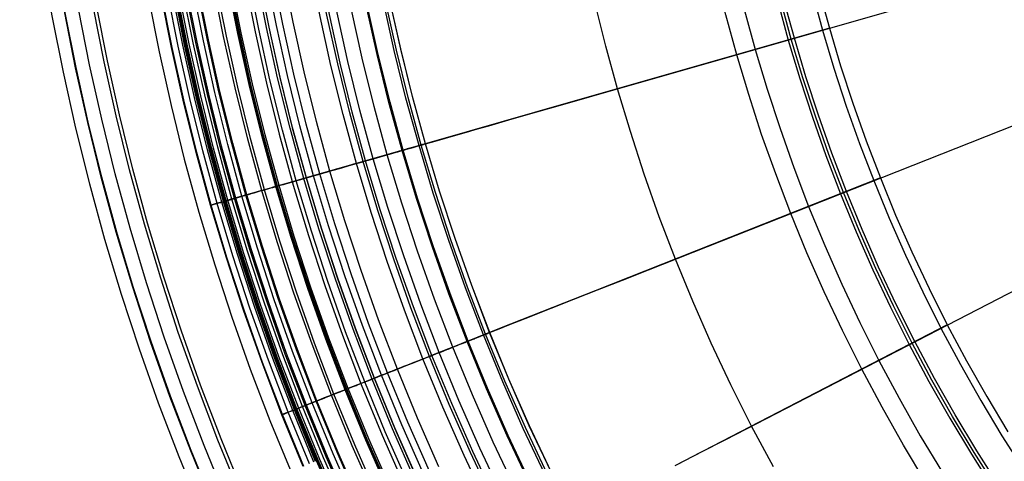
# Model space of a CAD drawing. Header units: millimetres. Extents: x -14 to 488, y -50 to 50.
# Tile 39 of 256: x 174 to 188, y -13 to -7. Entities that reach past the tile are written whole.
import ezdxf

# ---------------------------------------------------------------- set-up
doc = ezdxf.new("R2010")
doc.units = ezdxf.units.MM
doc.header["$MEASUREMENT"] = 0
doc.layers.add('Default', color=7, linetype='Continuous')

msp = doc.modelspace()

# ---------------------------------------------------------------- linework, layer by layer
at = {"layer": 'Default'}
for points in [[(173.432, -0.193), (173.441, -1.005), (173.469, -1.816), (173.516, -2.626), (173.581, -3.435), (173.664, -4.242), (173.766, -5.047), (173.886, -5.85), (174.024, -6.649), (174.191, -7.493), (174.378, -8.333), (174.586, -9.168), (174.814, -9.998), (175.061, -10.822), (175.329, -11.639), (175.616, -12.45), (175.923, -13.254), (176.264, -14.083)], [(176.436, -13.98), (176.103, -13.168), (175.792, -12.353), (175.502, -11.535), (175.234, -10.714), (174.988, -9.892), (174.764, -9.07), (174.56, -8.248), (174.378, -7.427), (174.216, -6.607), (174.075, -5.79), (173.954, -4.976), (173.852, -4.166), (173.77, -3.36), (173.707, -2.56), (173.663, -1.765), (173.636, -0.975), (173.628, -0.193)], [(176.444, -13.976), (176.111, -13.165), (175.8, -12.35), (175.511, -11.532), (175.243, -10.711), (174.997, -9.89), (174.772, -9.068), (174.569, -8.246), (174.387, -7.425), (174.225, -6.606), (174.084, -5.789), (173.963, -4.975), (173.861, -4.165), (173.779, -3.36), (173.716, -2.559), (173.672, -1.764), (173.645, -0.975), (173.637, -0.193)], [(176.634, -13.896), (176.303, -13.089), (175.993, -12.279), (175.706, -11.465), (175.44, -10.65), (175.195, -9.833), (174.972, -9.016), (174.77, -8.199), (174.588, -7.383), (174.428, -6.568), (174.287, -5.756), (174.167, -4.947), (174.066, -4.142), (173.985, -3.341), (173.922, -2.545), (173.878, -1.755), (173.851, -0.971), (173.843, -0.193)], [(176.839, -13.809), (176.51, -13.007), (176.203, -12.202), (175.917, -11.394), (175.653, -10.583), (175.41, -9.772), (175.188, -8.96), (174.987, -8.148), (174.807, -7.337), (174.647, -6.528), (174.507, -5.721), (174.388, -4.917), (174.288, -4.117), (174.207, -3.321), (174.144, -2.53), (174.1, -1.745), (174.074, -0.966), (174.066, -0.193)], [(176.885, -13.789), (176.557, -12.989), (176.25, -12.185), (175.965, -11.378), (175.701, -10.568), (175.458, -9.758), (175.236, -8.947), (175.036, -8.136), (174.856, -7.326), (174.696, -6.518), (174.557, -5.713), (174.438, -4.91), (174.338, -4.111), (174.257, -3.317), (174.195, -2.527), (174.151, -1.743), (174.125, -0.965), (174.116, -0.193)], [(174.901, -0.193), (174.91, -0.971), (174.937, -1.748), (174.981, -2.525), (175.043, -3.301), (175.123, -4.074), (175.221, -4.846), (175.336, -5.616), (175.469, -6.382), (175.629, -7.191), (175.808, -7.996), (176.007, -8.797), (176.225, -9.592), (176.463, -10.382), (176.719, -11.166), (176.995, -11.943), (177.289, -12.713), (177.615, -13.508)], [(174.901, -0.193), (174.91, -0.971), (174.937, -1.748), (174.981, -2.525), (175.043, -3.301), (175.123, -4.074), (175.221, -4.846), (175.336, -5.616), (175.469, -6.382), (175.629, -7.191), (175.808, -7.996), (176.007, -8.797), (176.225, -9.592), (176.463, -10.382), (176.719, -11.166), (176.995, -11.943), (177.289, -12.713), (177.615, -13.508)], [(177.788, -13.405), (177.468, -12.628), (177.17, -11.846), (176.893, -11.062), (176.636, -10.276), (176.401, -9.488), (176.185, -8.7), (175.99, -7.912), (175.815, -7.125), (175.661, -6.34), (175.525, -5.557), (175.409, -4.777), (175.312, -4.001), (175.233, -3.228), (175.173, -2.461), (175.13, -1.699), (175.105, -0.943), (175.097, -0.193)], [(177.796, -13.402), (177.477, -12.624), (177.179, -11.843), (176.901, -11.059), (176.645, -10.273), (176.409, -9.486), (176.194, -8.698), (175.999, -7.91), (175.824, -7.123), (175.669, -6.338), (175.534, -5.556), (175.418, -4.776), (175.321, -4), (175.242, -3.228), (175.182, -2.46), (175.139, -1.699), (175.114, -0.943), (175.106, -0.193)], [(177.881, -13.366), (177.563, -12.59), (177.266, -11.811), (176.989, -11.029), (176.734, -10.245), (176.499, -9.46), (176.284, -8.674), (176.09, -7.889), (175.915, -7.104), (175.761, -6.321), (175.626, -5.541), (175.51, -4.763), (175.413, -3.989), (175.335, -3.219), (175.275, -2.454), (175.232, -1.694), (175.207, -0.941), (175.199, -0.193)], [(177.948, -13.337), (177.63, -12.564), (177.334, -11.786), (177.058, -11.006), (176.803, -10.224), (176.568, -9.44), (176.354, -8.656), (176.16, -7.872), (175.986, -7.09), (175.832, -6.308), (175.697, -5.529), (175.581, -4.753), (175.485, -3.981), (175.407, -3.213), (175.346, -2.449), (175.304, -1.691), (175.279, -0.939), (175.271, -0.193)], [(177.973, -13.327), (177.655, -12.554), (177.359, -11.777), (177.083, -10.997), (176.828, -10.216), (176.594, -9.433), (176.38, -8.649), (176.186, -7.866), (176.012, -7.084), (175.858, -6.303), (175.724, -5.525), (175.608, -4.75), (175.512, -3.978), (175.433, -3.21), (175.373, -2.448), (175.331, -1.69), (175.306, -0.938), (175.298, -0.193)], [(178.323, -14.09), (177.985, -13.321), (177.668, -12.549), (177.372, -11.772), (177.096, -10.993), (176.841, -10.212), (176.607, -9.429), (176.393, -8.646), (176.199, -7.863), (176.026, -7.081), (175.872, -6.301), (175.737, -5.523), (175.622, -4.748), (175.525, -3.976), (175.447, -3.209), (175.387, -2.447), (175.345, -1.689), (175.319, -0.938), (175.311, -0.193)], [(178.335, -14.084), (177.997, -13.316), (177.68, -12.544), (177.384, -11.768), (177.108, -10.989), (176.853, -10.208), (176.619, -9.426), (176.405, -8.643), (176.212, -7.86), (176.038, -7.079), (175.884, -6.299), (175.75, -5.521), (175.634, -4.746), (175.538, -3.975), (175.46, -3.208), (175.4, -2.446), (175.357, -1.689), (175.332, -0.938), (175.324, -0.193)], [(178.347, -14.079), (178.009, -13.311), (177.692, -12.539), (177.396, -11.763), (177.121, -10.985), (176.866, -10.204), (176.632, -9.422), (176.418, -8.639), (176.225, -7.857), (176.051, -7.076), (175.897, -6.296), (175.763, -5.519), (175.648, -4.744), (175.551, -3.973), (175.473, -3.207), (175.413, -2.445), (175.371, -1.688), (175.346, -0.938), (175.337, -0.193)], [(178.373, -14.067), (178.035, -13.3), (177.719, -12.529), (177.423, -11.753), (177.148, -10.975), (176.893, -10.195), (176.659, -9.414), (176.446, -8.632), (176.252, -7.851), (176.079, -7.07), (175.925, -6.291), (175.791, -5.514), (175.676, -4.74), (175.579, -3.97), (175.501, -3.204), (175.441, -2.443), (175.399, -1.687), (175.374, -0.937), (175.366, -0.193)], [(178.43, -14.041), (178.093, -13.275), (177.777, -12.505), (177.482, -11.732), (177.207, -10.955), (176.954, -10.177), (176.72, -9.397), (176.507, -8.616), (176.314, -7.836), (176.141, -7.057), (175.987, -6.279), (175.853, -5.504), (175.738, -4.732), (175.642, -3.963), (175.564, -3.199), (175.504, -2.439), (175.462, -1.684), (175.437, -0.935), (175.429, -0.193)], [(178.466, -14.025), (178.13, -13.26), (177.814, -12.491), (177.519, -11.718), (177.245, -10.942), (176.991, -10.165), (176.758, -9.386), (176.545, -8.606), (176.352, -7.827), (176.179, -7.049), (176.026, -6.272), (175.892, -5.498), (175.777, -4.727), (175.681, -3.959), (175.604, -3.195), (175.544, -2.436), (175.502, -1.682), (175.477, -0.935), (175.468, -0.193)], [(178.482, -14.017), (178.146, -13.253), (177.83, -12.484), (177.536, -11.712), (177.262, -10.937), (177.008, -10.16), (176.775, -9.381), (176.562, -8.602), (176.369, -7.823), (176.197, -7.045), (176.043, -6.269), (175.91, -5.495), (175.795, -4.724), (175.699, -3.957), (175.621, -3.193), (175.561, -2.435), (175.519, -1.682), (175.494, -0.934), (175.486, -0.193)], [(178.486, -14.016), (178.149, -13.252), (177.834, -12.483), (177.539, -11.711), (177.265, -10.936), (177.012, -10.158), (176.779, -9.38), (176.566, -8.601), (176.373, -7.822), (176.2, -7.045), (176.047, -6.268), (175.913, -5.495), (175.799, -4.724), (175.702, -3.956), (175.625, -3.193), (175.565, -2.435), (175.523, -1.681), (175.498, -0.934), (175.49, -0.193)], [(178.571, -13.977), (178.236, -13.215), (177.921, -12.448), (177.627, -11.678), (177.354, -10.905), (177.101, -10.13), (176.869, -9.354), (176.656, -8.577), (176.464, -7.801), (176.292, -7.025), (176.139, -6.251), (176.006, -5.48), (175.891, -4.711), (175.796, -3.946), (175.718, -3.185), (175.659, -2.428), (175.616, -1.677), (175.592, -0.932), (175.583, -0.193)], [(178.627, -13.951), (178.293, -13.191), (177.979, -12.426), (177.685, -11.657), (177.412, -10.885), (177.16, -10.112), (176.928, -9.337), (176.716, -8.562), (176.525, -7.787), (176.353, -7.013), (176.2, -6.24), (176.067, -5.47), (175.953, -4.703), (175.857, -3.939), (175.78, -3.179), (175.72, -2.424), (175.678, -1.675), (175.654, -0.931), (175.645, -0.193)], [(178.641, -13.945), (178.307, -13.185), (177.993, -12.42), (177.7, -11.652), (177.427, -10.881), (177.175, -10.107), (176.943, -9.333), (176.731, -8.558), (176.54, -7.783), (176.368, -7.009), (176.215, -6.237), (176.082, -5.467), (175.968, -4.7), (175.873, -3.937), (175.795, -3.178), (175.736, -2.423), (175.694, -1.674), (175.669, -0.93), (175.661, -0.193)], [(178.854, -13.848), (178.522, -13.093), (178.21, -12.334), (177.919, -11.571), (177.648, -10.805), (177.398, -10.038), (177.168, -9.269), (176.957, -8.499), (176.767, -7.73), (176.596, -6.962), (176.445, -6.195), (176.313, -5.43), (176.199, -4.669), (176.105, -3.911), (176.028, -3.157), (175.969, -2.407), (175.927, -1.663), (175.903, -0.925), (175.894, -0.193)], [(178.891, -13.832), (178.559, -13.078), (178.248, -12.319), (177.957, -11.557), (177.686, -10.792), (177.436, -10.026), (177.206, -9.258), (176.996, -8.489), (176.806, -7.721), (176.636, -6.953), (176.485, -6.187), (176.353, -5.424), (176.239, -4.663), (176.145, -3.906), (176.068, -3.153), (176.009, -2.405), (175.967, -1.662), (175.943, -0.924), (175.935, -0.193)], [(178.891, -13.832), (178.559, -13.077), (178.248, -12.319), (177.957, -11.557), (177.687, -10.792), (177.437, -10.026), (177.207, -9.257), (176.997, -8.489), (176.807, -7.721), (176.636, -6.953), (176.485, -6.187), (176.353, -5.424), (176.24, -4.663), (176.145, -3.906), (176.068, -3.153), (176.009, -2.405), (175.968, -1.662), (175.943, -0.924), (175.935, -0.193)], [(179.053, -13.758), (178.723, -13.008), (178.413, -12.254), (178.124, -11.496), (177.855, -10.735), (177.606, -9.973), (177.377, -9.209), (177.169, -8.444), (176.979, -7.68), (176.81, -6.917), (176.66, -6.155), (176.528, -5.396), (176.416, -4.639), (176.321, -3.886), (176.245, -3.137), (176.187, -2.393), (176.145, -1.654), (176.121, -0.92), (176.113, -0.193)], [(179.067, -13.751), (178.737, -13.002), (178.428, -12.248), (178.139, -11.49), (177.87, -10.73), (177.621, -9.968), (177.393, -9.204), (177.184, -8.44), (176.995, -7.676), (176.826, -6.913), (176.675, -6.152), (176.544, -5.393), (176.432, -4.637), (176.337, -3.884), (176.261, -3.136), (176.203, -2.392), (176.161, -1.653), (176.137, -0.92), (176.129, -0.193)], [(179.077, -13.747), (178.747, -12.998), (178.438, -12.244), (178.149, -11.487), (177.88, -10.727), (177.632, -9.965), (177.403, -9.201), (177.194, -8.437), (177.005, -7.674), (176.836, -6.911), (176.686, -6.15), (176.555, -5.391), (176.442, -4.635), (176.348, -3.883), (176.272, -3.135), (176.213, -2.391), (176.172, -1.653), (176.147, -0.92), (176.139, -0.193)], [(179.098, -13.737), (178.768, -12.989), (178.459, -12.235), (178.17, -11.479), (177.902, -10.719), (177.654, -9.958), (177.425, -9.195), (177.217, -8.432), (177.028, -7.669), (176.859, -6.907), (176.708, -6.146), (176.577, -5.388), (176.465, -4.632), (176.371, -3.88), (176.295, -3.133), (176.236, -2.39), (176.195, -1.652), (176.17, -0.919), (176.162, -0.193)], [(176.37, -0.193), (176.378, -0.937), (176.404, -1.681), (176.446, -2.424), (176.506, -3.166), (176.582, -3.907), (176.676, -4.645), (176.786, -5.381), (176.913, -6.115), (177.066, -6.889), (177.238, -7.659), (177.428, -8.425), (177.637, -9.186), (177.864, -9.942), (178.11, -10.692), (178.373, -11.436), (178.655, -12.173), (178.967, -12.933), (179.298, -13.685)], [(176.37, -0.193), (176.378, -0.937), (176.404, -1.681), (176.446, -2.424), (176.506, -3.166), (176.582, -3.907), (176.676, -4.645), (176.786, -5.381), (176.913, -6.115), (177.066, -6.889), (177.238, -7.659), (177.428, -8.425), (177.637, -9.186), (177.864, -9.942), (178.11, -10.692), (178.373, -11.436), (178.655, -12.173), (178.967, -12.933), (179.298, -13.685)], [(179.342, -13.626), (179.015, -12.884), (178.709, -12.137), (178.422, -11.386), (178.156, -10.633), (177.91, -9.878), (177.683, -9.121), (177.476, -8.364), (177.289, -7.607), (177.121, -6.852), (176.972, -6.097), (176.842, -5.345), (176.731, -4.596), (176.637, -3.85), (176.562, -3.109), (176.504, -2.371), (176.463, -1.64), (176.439, -0.913), (176.431, -0.193)], [(179.449, -13.578), (179.124, -12.837), (178.818, -12.093), (178.533, -11.345), (178.268, -10.595), (178.022, -9.842), (177.797, -9.089), (177.59, -8.334), (177.404, -7.58), (177.237, -6.827), (177.088, -6.076), (176.959, -5.326), (176.848, -4.58), (176.755, -3.837), (176.679, -3.098), (176.622, -2.364), (176.581, -1.634), (176.557, -0.911), (176.549, -0.193)], [(176.582, -0.193), (176.59, -0.91), (176.614, -1.633), (176.655, -2.361), (176.713, -3.095), (176.788, -3.833), (176.881, -4.575), (176.992, -5.321), (177.121, -6.07), (177.27, -6.82), (177.437, -7.573), (177.623, -8.326), (177.829, -9.079), (178.054, -9.832), (178.3, -10.584), (178.565, -11.334), (178.85, -12.081), (179.155, -12.824), (179.48, -13.564)], [(179.485, -13.561), (179.16, -12.822), (178.855, -12.079), (178.57, -11.332), (178.305, -10.582), (178.06, -9.831), (177.834, -9.078), (177.629, -8.325), (177.442, -7.571), (177.275, -6.819), (177.127, -6.069), (176.998, -5.32), (176.887, -4.575), (176.794, -3.833), (176.719, -3.094), (176.661, -2.361), (176.62, -1.633), (176.596, -0.91), (176.588, -0.193)], [(179.588, -13.514), (179.264, -12.778), (178.96, -12.037), (178.676, -11.293), (178.412, -10.546), (178.168, -9.797), (177.943, -9.047), (177.738, -8.296), (177.552, -7.546), (177.386, -6.796), (177.238, -6.048), (177.109, -5.302), (176.999, -4.559), (176.906, -3.82), (176.831, -3.084), (176.774, -2.353), (176.733, -1.628), (176.709, -0.907), (176.701, -0.193)], [(179.677, -13.474), (179.354, -12.74), (179.051, -12.001), (178.767, -11.259), (178.504, -10.515), (178.26, -9.768), (178.036, -9.02), (177.832, -8.272), (177.647, -7.523), (177.481, -6.776), (177.334, -6.03), (177.205, -5.287), (177.095, -4.546), (177.003, -3.809), (176.928, -3.076), (176.871, -2.347), (176.83, -1.623), (176.806, -0.905), (176.798, -0.193)], [(179.82, -13.409), (179.499, -12.678), (179.197, -11.943), (178.915, -11.205), (178.653, -10.464), (178.411, -9.721), (178.188, -8.977), (177.984, -8.232), (177.8, -7.487), (177.635, -6.744), (177.489, -6.002), (177.361, -5.262), (177.251, -4.525), (177.159, -3.791), (177.085, -3.061), (177.028, -2.336), (176.987, -1.616), (176.964, -0.902), (176.956, -0.193)], [(180.532, -13.955), (180.195, -13.238), (179.878, -12.517), (179.58, -11.792), (179.302, -11.063), (179.044, -10.331), (178.804, -9.598), (178.584, -8.863), (178.384, -8.128), (178.202, -7.393), (178.039, -6.659), (177.894, -5.927), (177.768, -5.196), (177.659, -4.469), (177.569, -3.745), (177.495, -3.024), (177.439, -2.309), (177.399, -1.598), (177.376, -0.892), (177.368, -0.193)], [(180.625, -13.909), (180.29, -13.195), (179.974, -12.476), (179.677, -11.753), (179.4, -11.027), (179.142, -10.298), (178.903, -9.567), (178.684, -8.835), (178.484, -8.102), (178.303, -7.369), (178.14, -6.638), (177.996, -5.908), (177.87, -5.18), (177.762, -4.455), (177.672, -3.733), (177.599, -3.015), (177.543, -2.302), (177.503, -1.593), (177.48, -0.89), (177.472, -0.193)], [(180.661, -13.892), (180.325, -13.179), (180.01, -12.461), (179.713, -11.739), (179.436, -11.013), (179.179, -10.285), (178.941, -9.555), (178.722, -8.824), (178.522, -8.092), (178.341, -7.36), (178.179, -6.63), (178.035, -5.901), (177.909, -5.174), (177.801, -4.449), (177.711, -3.728), (177.638, -3.011), (177.582, -2.299), (177.542, -1.591), (177.519, -0.889), (177.511, -0.193)], [(180.768, -13.84), (180.434, -13.13), (180.119, -12.415), (179.824, -11.695), (179.548, -10.972), (179.292, -10.247), (179.054, -9.52), (178.836, -8.791), (178.637, -8.062), (178.457, -7.333), (178.295, -6.605), (178.152, -5.879), (178.026, -5.155), (177.919, -4.433), (177.829, -3.715), (177.756, -3.001), (177.7, -2.291), (177.661, -1.586), (177.638, -0.887), (177.63, -0.193)], [(180.964, -13.745), (180.632, -13.04), (180.32, -12.329), (180.027, -11.615), (179.753, -10.897), (179.498, -10.177), (179.262, -9.455), (179.046, -8.731), (178.848, -8.007), (178.669, -7.284), (178.508, -6.561), (178.366, -5.839), (178.242, -5.12), (178.135, -4.404), (178.046, -3.691), (177.973, -2.981), (177.918, -2.276), (177.879, -1.576), (177.856, -0.882), (177.848, -0.193)], [(181.171, -13.644), (180.842, -12.944), (180.532, -12.239), (180.241, -11.53), (179.969, -10.818), (179.716, -10.103), (179.482, -9.386), (179.267, -8.668), (179.071, -7.949), (178.893, -7.231), (178.734, -6.513), (178.593, -5.797), (178.469, -5.083), (178.363, -4.372), (178.275, -3.664), (178.203, -2.96), (178.148, -2.261), (178.109, -1.566), (178.086, -0.877), (178.079, -0.193)], [(181.187, -13.637), (180.858, -12.937), (180.548, -12.232), (180.257, -11.524), (179.985, -10.812), (179.733, -10.097), (179.499, -9.381), (179.284, -8.663), (179.088, -7.945), (178.91, -7.227), (178.751, -6.51), (178.61, -5.794), (178.486, -5.081), (178.381, -4.37), (178.292, -3.663), (178.22, -2.959), (178.165, -2.26), (178.126, -1.565), (178.103, -0.876), (178.096, -0.193)], [(181.408, -13.529), (181.082, -12.835), (180.775, -12.136), (180.486, -11.433), (180.217, -10.727), (179.966, -10.018), (179.734, -9.307), (179.521, -8.595), (179.326, -7.883), (179.15, -7.171), (178.992, -6.459), (178.852, -5.749), (178.73, -5.042), (178.625, -4.337), (178.537, -3.635), (178.466, -2.937), (178.411, -2.243), (178.372, -1.554), (178.35, -0.871), (178.342, -0.193)], [(181.439, -13.514), (181.113, -12.821), (180.806, -12.123), (180.518, -11.421), (180.248, -10.715), (179.998, -10.007), (179.766, -9.297), (179.553, -8.586), (179.359, -7.874), (179.183, -7.163), (179.025, -6.452), (178.885, -5.743), (178.763, -5.036), (178.658, -4.332), (178.57, -3.631), (178.499, -2.934), (178.445, -2.241), (178.406, -1.553), (178.384, -0.87), (178.376, -0.193)], [(181.498, -13.486), (181.172, -12.794), (180.866, -12.097), (180.578, -11.396), (180.31, -10.692), (180.06, -9.986), (179.829, -9.277), (179.616, -8.568), (179.422, -7.858), (179.247, -7.148), (179.089, -6.439), (178.949, -5.731), (178.828, -5.026), (178.723, -4.323), (178.635, -3.624), (178.564, -2.928), (178.51, -2.236), (178.472, -1.55), (178.449, -0.869), (178.441, -0.193)], [(181.499, -13.485), (181.174, -12.793), (180.868, -12.097), (180.58, -11.396), (180.311, -10.692), (180.061, -9.985), (179.83, -9.277), (179.618, -8.567), (179.424, -7.857), (179.248, -7.147), (179.091, -6.439), (178.951, -5.731), (178.829, -5.026), (178.725, -4.323), (178.637, -3.623), (178.566, -2.928), (178.512, -2.236), (178.473, -1.55), (178.451, -0.869), (178.443, -0.193)], [(184.827, -13.411), (184.5, -12.798), (184.19, -12.179), (183.897, -11.555), (183.62, -10.927), (183.361, -10.295), (183.119, -9.66), (182.894, -9.023), (182.685, -8.384), (182.494, -7.744), (182.319, -7.104), (182.16, -6.464), (182.018, -5.825), (181.892, -5.187), (181.782, -4.551), (181.688, -3.917), (181.609, -3.286), (181.545, -2.659), (181.496, -2.036), (181.462, -1.416), (181.441, -0.802), (181.434, -0.193)], [(184.827, -13.411), (184.5, -12.798), (184.19, -12.179), (183.897, -11.555), (183.62, -10.927), (183.361, -10.295), (183.119, -9.66), (182.894, -9.023), (182.685, -8.384), (182.494, -7.744), (182.319, -7.104), (182.16, -6.464), (182.018, -5.825), (181.892, -5.187), (181.782, -4.551), (181.688, -3.917), (181.609, -3.286), (181.545, -2.659), (181.496, -2.036), (181.462, -1.416), (181.441, -0.802), (181.434, -0.193)], [(187.11, -13.642), (186.774, -13.083), (186.454, -12.517), (186.149, -11.945), (185.86, -11.368), (185.586, -10.786), (185.329, -10.201), (185.087, -9.612), (184.861, -9.02), (184.651, -8.426), (184.457, -7.83), (184.278, -7.234), (184.115, -6.637), (183.967, -6.04), (183.835, -5.444), (183.718, -4.849), (183.615, -4.256), (183.527, -3.665), (183.453, -3.077), (183.394, -2.492), (183.348, -1.911), (183.316, -1.334), (183.297, -0.761), (183.29, -0.193)], [(184.733, -0.193), (184.739, -0.729), (184.757, -1.269), (184.788, -1.814), (184.831, -2.363), (184.887, -2.914), (184.957, -3.469), (185.04, -4.027), (185.136, -4.586), (185.247, -5.148), (185.372, -5.71), (185.511, -6.273), (185.665, -6.837), (185.834, -7.399), (186.017, -7.961), (186.215, -8.522), (186.429, -9.08), (186.657, -9.636), (186.9, -10.189), (187.158, -10.738), (187.431, -11.282), (187.718, -11.822), (188.021, -12.356), (188.338, -12.884)], [(184.891, -6.435), (185.049, -7.013), (185.222, -7.591), (185.41, -8.168), (185.613, -8.743), (185.832, -9.317), (186.066, -9.887), (186.316, -10.454), (186.581, -11.018), (186.861, -11.577), (187.156, -12.131), (187.467, -12.679), (187.792, -13.221), (188.132, -13.756)], [(188.172, -13.73), (187.833, -13.196), (187.508, -12.655), (187.198, -12.108), (186.903, -11.555), (186.624, -10.997), (186.36, -10.435), (186.11, -9.868), (185.877, -9.299), (185.658, -8.727), (185.455, -8.152), (185.267, -7.577), (185.095, -7), (184.937, -6.423)], [(188.213, -13.703), (187.874, -13.17), (187.55, -12.631), (187.241, -12.085), (186.946, -11.533), (186.667, -10.976), (186.403, -10.415), (186.155, -9.85), (185.922, -9.281), (185.704, -8.71), (185.501, -8.137), (185.314, -7.562), (185.141, -6.987), (184.984, -6.411)]]:
    msp.add_lwpolyline(points, dxfattribs=at)
at = {"layer": 'Default', "extrusion": (-0.275158, 0.961399, 0)}
for points in [[(-176.617, 101.407), (-176.62, 101.421), (-176.622, 101.435), (-176.624, 101.449), (-176.626, 101.464), (-176.627, 101.479), (-176.628, 101.493), (-176.629, 101.508), (-176.629, 101.523), (-176.629, 101.539), (-176.629, 101.554), (-176.628, 101.569), (-176.627, 101.585), (-176.625, 101.6), (-176.623, 101.616), (-176.62, 101.632), (-176.617, 101.647), (-176.614, 101.663), (-176.61, 101.679), (-176.606, 101.694), (-176.601, 101.71), (-176.596, 101.725), (-176.59, 101.741), (-176.584, 101.756), (-176.578, 101.771), (-176.571, 101.787), (-176.563, 101.802), (-176.556, 101.816), (-176.547, 101.831), (-176.539, 101.846), (-176.53, 101.86), (-176.52, 101.874), (-176.511, 101.888), (-176.5, 101.902), (-176.49, 101.915), (-176.479, 101.928), (-176.468, 101.941), (-176.456, 101.953), (-176.444, 101.966), (-176.432, 101.977), (-176.42, 101.989), (-176.407, 102), (-176.394, 102.011), (-176.381, 102.022), (-176.367, 102.032), (-176.353, 102.042), (-176.339, 102.051), (-176.325, 102.06), (-176.311, 102.069), (-176.297, 102.077), (-176.282, 102.085), (-176.267, 102.093), (-176.252, 102.1), (-176.238, 102.107), (-176.223, 102.113), (-176.208, 102.12), (-176.193, 102.125), (-176.177, 102.131), (-176.162, 102.135), (-176.147, 102.14), (-176.132, 102.144), (-176.117, 102.148), (-176.102, 102.152), (-176.087, 102.155), (-176.072, 102.158)], [(-175.174, 101.663), (-175.177, 101.677), (-175.181, 101.692), (-175.184, 101.706), (-175.189, 101.72), (-175.193, 101.734), (-175.198, 101.748), (-175.203, 101.762), (-175.209, 101.776), (-175.215, 101.791), (-175.221, 101.805), (-175.228, 101.819), (-175.236, 101.833), (-175.243, 101.846), (-175.251, 101.86), (-175.26, 101.874), (-175.269, 101.887), (-175.278, 101.901), (-175.288, 101.914), (-175.298, 101.927), (-175.308, 101.94), (-175.319, 101.953), (-175.331, 101.965), (-175.342, 101.977), (-175.354, 101.989), (-175.367, 102.001), (-175.379, 102.013), (-175.392, 102.024), (-175.406, 102.035), (-175.419, 102.045), (-175.433, 102.055), (-175.448, 102.065), (-175.462, 102.075), (-175.477, 102.084), (-175.492, 102.093), (-175.507, 102.101), (-175.523, 102.109), (-175.538, 102.117), (-175.554, 102.124), (-175.57, 102.131), (-175.586, 102.138), (-175.603, 102.144), (-175.619, 102.149), (-175.636, 102.155), (-175.652, 102.159), (-175.669, 102.164), (-175.686, 102.168), (-175.702, 102.172), (-175.719, 102.175), (-175.736, 102.178), (-175.752, 102.18), (-175.769, 102.182), (-175.786, 102.184), (-175.802, 102.185), (-175.819, 102.186), (-175.835, 102.186), (-175.851, 102.186), (-175.867, 102.186), (-175.883, 102.185), (-175.899, 102.184), (-175.915, 102.183), (-175.93, 102.181), (-175.946, 102.18), (-175.961, 102.177), (-175.976, 102.175)]]:
    msp.add_lwpolyline(points, dxfattribs=at)
at = {"layer": 'Default', "extrusion": (-0.368095, 0.929788, 0)}
for points in [[(-169.997, 101.407), (-169.999, 101.421), (-170.002, 101.435), (-170.004, 101.449), (-170.005, 101.464), (-170.007, 101.479), (-170.008, 101.493), (-170.008, 101.508), (-170.009, 101.523), (-170.009, 101.539), (-170.008, 101.554), (-170.007, 101.569), (-170.006, 101.585), (-170.004, 101.6), (-170.002, 101.616), (-169.999, 101.632), (-169.996, 101.647), (-169.993, 101.663), (-169.989, 101.679), (-169.985, 101.694), (-169.98, 101.71), (-169.975, 101.725), (-169.969, 101.741), (-169.963, 101.756), (-169.957, 101.771), (-169.95, 101.787), (-169.943, 101.802), (-169.935, 101.816), (-169.927, 101.831), (-169.918, 101.846), (-169.909, 101.86), (-169.9, 101.874), (-169.89, 101.888), (-169.88, 101.902), (-169.869, 101.915), (-169.858, 101.928), (-169.847, 101.941), (-169.836, 101.953), (-169.824, 101.966), (-169.811, 101.977), (-169.799, 101.989), (-169.786, 102), (-169.773, 102.011), (-169.76, 102.022), (-169.746, 102.032), (-169.733, 102.042), (-169.719, 102.051), (-169.705, 102.06), (-169.69, 102.069), (-169.676, 102.077), (-169.661, 102.085), (-169.647, 102.093), (-169.632, 102.1), (-169.617, 102.107), (-169.602, 102.113), (-169.587, 102.12), (-169.572, 102.125), (-169.557, 102.131), (-169.542, 102.135), (-169.527, 102.14), (-169.511, 102.144), (-169.496, 102.148), (-169.481, 102.152), (-169.466, 102.155), (-169.451, 102.158)], [(-168.554, 101.663), (-168.557, 101.677), (-168.56, 101.692), (-168.564, 101.706), (-168.568, 101.72), (-168.572, 101.734), (-168.577, 101.748), (-168.582, 101.762), (-168.588, 101.776), (-168.594, 101.791), (-168.601, 101.805), (-168.608, 101.819), (-168.615, 101.833), (-168.623, 101.846), (-168.631, 101.86), (-168.639, 101.874), (-168.648, 101.887), (-168.657, 101.901), (-168.667, 101.914), (-168.677, 101.927), (-168.688, 101.94), (-168.699, 101.953), (-168.71, 101.965), (-168.721, 101.977), (-168.733, 101.989), (-168.746, 102.001), (-168.759, 102.013), (-168.772, 102.024), (-168.785, 102.035), (-168.799, 102.045), (-168.813, 102.055), (-168.827, 102.065), (-168.841, 102.075), (-168.856, 102.084), (-168.871, 102.093), (-168.887, 102.101), (-168.902, 102.109), (-168.918, 102.117), (-168.934, 102.124), (-168.95, 102.131), (-168.966, 102.138), (-168.982, 102.144), (-168.999, 102.149), (-169.015, 102.155), (-169.032, 102.159), (-169.048, 102.164), (-169.065, 102.168), (-169.082, 102.172), (-169.098, 102.175), (-169.115, 102.178), (-169.132, 102.18), (-169.148, 102.182), (-169.165, 102.184), (-169.182, 102.185), (-169.198, 102.186), (-169.214, 102.186), (-169.231, 102.186), (-169.247, 102.186), (-169.263, 102.185), (-169.279, 102.184), (-169.294, 102.183), (-169.31, 102.181), (-169.325, 102.18), (-169.34, 102.177), (-169.355, 102.175)]]:
    msp.add_lwpolyline(points, dxfattribs=at)
at = {"layer": 'Default', "extrusion": (-0.459295, 0.888284, 0)}
for points in [[(-161.31, 101.407), (-161.312, 101.421), (-161.315, 101.435), (-161.317, 101.449), (-161.318, 101.464), (-161.32, 101.479), (-161.321, 101.493), (-161.321, 101.508), (-161.322, 101.523), (-161.322, 101.539), (-161.321, 101.554), (-161.32, 101.569), (-161.319, 101.585), (-161.317, 101.6), (-161.315, 101.616), (-161.312, 101.632), (-161.31, 101.647), (-161.306, 101.663), (-161.302, 101.679), (-161.298, 101.694), (-161.293, 101.71), (-161.288, 101.725), (-161.282, 101.741), (-161.276, 101.756), (-161.27, 101.771), (-161.263, 101.787), (-161.256, 101.802), (-161.248, 101.816), (-161.24, 101.831), (-161.231, 101.846), (-161.222, 101.86), (-161.213, 101.874), (-161.203, 101.888), (-161.193, 101.902), (-161.182, 101.915), (-161.171, 101.928), (-161.16, 101.941), (-161.149, 101.953), (-161.137, 101.966), (-161.124, 101.977), (-161.112, 101.989), (-161.099, 102), (-161.086, 102.011), (-161.073, 102.022), (-161.059, 102.032), (-161.046, 102.042), (-161.032, 102.051), (-161.018, 102.06), (-161.003, 102.069), (-160.989, 102.077), (-160.974, 102.085), (-160.96, 102.093), (-160.945, 102.1), (-160.93, 102.107), (-160.915, 102.113), (-160.9, 102.12), (-160.885, 102.125), (-160.87, 102.131), (-160.855, 102.135), (-160.84, 102.14), (-160.825, 102.144), (-160.809, 102.148), (-160.794, 102.152), (-160.779, 102.155), (-160.765, 102.158)], [(-159.867, 101.663), (-159.87, 101.677), (-159.873, 101.692), (-159.877, 101.706), (-159.881, 101.72), (-159.885, 101.734), (-159.89, 101.748), (-159.896, 101.762), (-159.901, 101.776), (-159.907, 101.791), (-159.914, 101.805), (-159.921, 101.819), (-159.928, 101.833), (-159.936, 101.846), (-159.944, 101.86), (-159.952, 101.874), (-159.961, 101.887), (-159.97, 101.901), (-159.98, 101.914), (-159.99, 101.927), (-160.001, 101.94), (-160.012, 101.953), (-160.023, 101.965), (-160.035, 101.977), (-160.047, 101.989), (-160.059, 102.001), (-160.072, 102.013), (-160.085, 102.024), (-160.098, 102.035), (-160.112, 102.045), (-160.126, 102.055), (-160.14, 102.065), (-160.155, 102.075), (-160.169, 102.084), (-160.184, 102.093), (-160.2, 102.101), (-160.215, 102.109), (-160.231, 102.117), (-160.247, 102.124), (-160.263, 102.131), (-160.279, 102.138), (-160.295, 102.144), (-160.312, 102.149), (-160.328, 102.155), (-160.345, 102.159), (-160.361, 102.164), (-160.378, 102.168), (-160.395, 102.172), (-160.411, 102.175), (-160.428, 102.178), (-160.445, 102.18), (-160.461, 102.182), (-160.478, 102.184), (-160.495, 102.185), (-160.511, 102.186), (-160.527, 102.186), (-160.544, 102.186), (-160.56, 102.186), (-160.576, 102.185), (-160.592, 102.184), (-160.607, 102.183), (-160.623, 102.181), (-160.638, 102.18), (-160.653, 102.177), (-160.668, 102.175)]]:
    msp.add_lwpolyline(points, dxfattribs=at)
at = {"layer": 'Default', "extrusion": (-0.368092, 0.929789, 0)}
for points in [[(-161.631, 22.217), (-161.63, 22.187), (-161.629, 22.156), (-161.627, 22.125), (-161.625, 22.094), (-161.621, 22.062), (-161.617, 22.031), (-161.612, 21.999), (-161.606, 21.967), (-161.599, 21.935), (-161.592, 21.903), (-161.583, 21.871), (-161.574, 21.839), (-161.564, 21.807), (-161.552, 21.774), (-161.54, 21.742), (-161.527, 21.711), (-161.514, 21.679), (-161.499, 21.647), (-161.483, 21.616), (-161.466, 21.585), (-161.449, 21.554), (-161.431, 21.524), (-161.411, 21.494), (-161.391, 21.464), (-161.37, 21.435), (-161.348, 21.406), (-161.326, 21.378), (-161.302, 21.35), (-161.278, 21.322), (-161.253, 21.296), (-161.227, 21.269), (-161.2, 21.244), (-161.173, 21.219), (-161.145, 21.195), (-161.117, 21.171), (-161.088, 21.149), (-161.058, 21.127), (-161.028, 21.105), (-160.997, 21.085), (-160.966, 21.065), (-160.934, 21.046), (-160.902, 21.028), (-160.869, 21.011), (-160.836, 20.994), (-160.803, 20.979), (-160.77, 20.964), (-160.736, 20.95), (-160.702, 20.937), (-160.668, 20.925), (-160.634, 20.914), (-160.6, 20.903), (-160.566, 20.894), (-160.532, 20.885), (-160.497, 20.877), (-160.463, 20.87), (-160.429, 20.864), (-160.395, 20.858), (-160.361, 20.853), (-160.327, 20.849), (-160.294, 20.846), (-160.26, 20.844), (-160.227, 20.842), (-160.194, 20.841), (-160.162, 20.841), (-160.129, 20.841), (-160.096, 20.842), (-160.063, 20.844), (-160.03, 20.846), (-159.996, 20.849), (-159.962, 20.853), (-159.929, 20.858), (-159.895, 20.864), (-159.86, 20.87), (-159.826, 20.877), (-159.792, 20.885), (-159.758, 20.894), (-159.723, 20.903), (-159.689, 20.914), (-159.655, 20.925), (-159.621, 20.937), (-159.587, 20.95), (-159.554, 20.964), (-159.52, 20.979), (-159.487, 20.994), (-159.454, 21.011), (-159.422, 21.028), (-159.39, 21.046), (-159.358, 21.065), (-159.327, 21.085), (-159.296, 21.105), (-159.266, 21.127), (-159.236, 21.149), (-159.207, 21.171), (-159.178, 21.195), (-159.15, 21.219), (-159.123, 21.244), (-159.097, 21.269), (-159.071, 21.296), (-159.046, 21.322), (-159.021, 21.35), (-158.998, 21.378), (-158.975, 21.406), (-158.953, 21.435), (-158.932, 21.464), (-158.912, 21.494), (-158.893, 21.524), (-158.875, 21.554), (-158.857, 21.585), (-158.84, 21.616), (-158.825, 21.647), (-158.81, 21.679), (-158.796, 21.711), (-158.783, 21.742), (-158.771, 21.774), (-158.76, 21.807), (-158.75, 21.839), (-158.74, 21.871), (-158.732, 21.903), (-158.724, 21.935), (-158.718, 21.967), (-158.712, 21.999), (-158.707, 22.031), (-158.702, 22.062), (-158.699, 22.094), (-158.696, 22.125), (-158.694, 22.156), (-158.693, 22.187), (-158.693, 22.217)], [(-158.693, 22.217), (-158.693, 22.248), (-158.694, 22.279), (-158.696, 22.31), (-158.699, 22.341), (-158.702, 22.373), (-158.707, 22.404), (-158.712, 22.436), (-158.718, 22.468), (-158.724, 22.5), (-158.732, 22.532), (-158.74, 22.564), (-158.75, 22.596), (-158.76, 22.628), (-158.771, 22.66), (-158.783, 22.692), (-158.796, 22.724), (-158.81, 22.756), (-158.825, 22.787), (-158.84, 22.819), (-158.857, 22.85), (-158.875, 22.881), (-158.893, 22.911), (-158.912, 22.941), (-158.932, 22.971), (-158.953, 23), (-158.975, 23.029), (-158.998, 23.057), (-159.021, 23.085), (-159.046, 23.113), (-159.071, 23.139), (-159.097, 23.165), (-159.123, 23.191), (-159.15, 23.216), (-159.178, 23.24), (-159.207, 23.264), (-159.236, 23.286), (-159.266, 23.308), (-159.296, 23.33), (-159.327, 23.35), (-159.358, 23.37), (-159.39, 23.389), (-159.422, 23.407), (-159.454, 23.424), (-159.487, 23.44), (-159.52, 23.456), (-159.554, 23.471), (-159.587, 23.485), (-159.621, 23.498), (-159.655, 23.51), (-159.689, 23.521), (-159.723, 23.531), (-159.758, 23.541), (-159.792, 23.55), (-159.826, 23.558), (-159.86, 23.565), (-159.895, 23.571), (-159.929, 23.577), (-159.962, 23.581), (-159.996, 23.585), (-160.03, 23.589), (-160.063, 23.591), (-160.096, 23.593), (-160.129, 23.594), (-160.162, 23.594), (-160.194, 23.594), (-160.227, 23.593), (-160.26, 23.591), (-160.294, 23.589), (-160.327, 23.585), (-160.361, 23.581), (-160.395, 23.577), (-160.429, 23.571), (-160.463, 23.565), (-160.497, 23.558), (-160.532, 23.55), (-160.566, 23.541), (-160.6, 23.531), (-160.634, 23.521), (-160.668, 23.51), (-160.702, 23.498), (-160.736, 23.485), (-160.77, 23.471), (-160.803, 23.456), (-160.836, 23.44), (-160.869, 23.424), (-160.902, 23.407), (-160.934, 23.389), (-160.966, 23.37), (-160.997, 23.35), (-161.028, 23.33), (-161.058, 23.308), (-161.088, 23.286), (-161.117, 23.264), (-161.145, 23.24), (-161.173, 23.216), (-161.2, 23.191), (-161.227, 23.165), (-161.253, 23.139), (-161.278, 23.113), (-161.302, 23.085), (-161.326, 23.057), (-161.348, 23.029), (-161.37, 23), (-161.391, 22.971), (-161.411, 22.941), (-161.431, 22.911), (-161.449, 22.881), (-161.466, 22.85), (-161.483, 22.819), (-161.499, 22.787), (-161.514, 22.756), (-161.527, 22.724), (-161.54, 22.692), (-161.552, 22.66), (-161.564, 22.628), (-161.574, 22.596), (-161.583, 22.564), (-161.592, 22.532), (-161.599, 22.5), (-161.606, 22.468), (-161.612, 22.436), (-161.617, 22.404), (-161.621, 22.373), (-161.625, 22.341), (-161.627, 22.31), (-161.629, 22.279), (-161.63, 22.248), (-161.631, 22.217)]]:
    msp.add_lwpolyline(points, dxfattribs=at)
at = {"layer": 'Default'}
for points in [[(177.829, -9.079, 24.858), (177.892, -9.061, 24.839), (177.954, -9.044, 24.818), (178.016, -9.026, 24.795), (178.076, -9.009, 24.771), (178.136, -8.991, 24.745), (178.195, -8.975, 24.718), (178.253, -8.958, 24.689), (178.31, -8.942, 24.659), (178.365, -8.926, 24.627), (178.42, -8.91, 24.594), (178.474, -8.895, 24.559), (178.526, -8.88, 24.524), (178.577, -8.865, 24.487), (178.627, -8.851, 24.45), (178.675, -8.837, 24.411), (178.722, -8.824, 24.371), (178.767, -8.811, 24.33), (178.811, -8.798, 24.289), (178.854, -8.786, 24.247), (178.895, -8.774, 24.204), (178.935, -8.763, 24.16), (178.973, -8.752, 24.116), (179.01, -8.741, 24.071), (179.046, -8.731, 24.026), (179.08, -8.721, 23.98), (179.113, -8.712, 23.934), (179.144, -8.703, 23.888), (179.175, -8.694, 23.841), (179.204, -8.686, 23.794), (179.232, -8.678, 23.747), (179.258, -8.67, 23.7), (179.284, -8.663, 23.652), (179.308, -8.656, 23.605), (179.332, -8.649, 23.557), (179.354, -8.643, 23.509), (179.375, -8.637, 23.462), (179.395, -8.631, 23.414), (179.414, -8.626, 23.366), (179.432, -8.621, 23.318), (179.449, -8.616, 23.27), (179.465, -8.611, 23.221), (179.48, -8.607, 23.173), (179.495, -8.603, 23.125), (179.508, -8.599, 23.077), (179.532, -8.592, 22.981), (179.553, -8.586, 22.884), (179.571, -8.581, 22.788), (179.586, -8.576, 22.692), (179.598, -8.573, 22.596), (179.608, -8.57, 22.501), (179.614, -8.568, 22.405), (179.618, -8.567, 22.31), (179.619, -8.567, 22.215), (179.618, -8.567, 22.12), (179.614, -8.568, 22.025), (179.608, -8.57, 21.931), (179.6, -8.573, 21.836), (179.589, -8.576, 21.742), (179.575, -8.58, 21.648), (179.559, -8.584, 21.554), (179.541, -8.589, 21.461), (179.521, -8.595, 21.368), (179.498, -8.602, 21.275), (179.473, -8.609, 21.182), (179.445, -8.617, 21.09), (179.415, -8.626, 20.998), (179.382, -8.635, 20.907), (179.346, -8.645, 20.816), (179.308, -8.656, 20.725), (179.267, -8.668, 20.635), (179.224, -8.68, 20.546), (179.178, -8.693, 20.457), (179.129, -8.707, 20.369), (179.076, -8.722, 20.282), (179.021, -8.738, 20.195), (178.963, -8.755, 20.11), (178.901, -8.773, 20.026), (178.836, -8.791, 19.943), (178.768, -8.811, 19.861), (178.696, -8.831, 19.781), (178.659, -8.842, 19.741), (178.62, -8.853, 19.702), (178.581, -8.864, 19.663), (178.541, -8.875, 19.625), (178.501, -8.887, 19.588), (178.459, -8.899, 19.551), (178.416, -8.911, 19.514), (178.372, -8.924, 19.478), (178.328, -8.937, 19.443), (178.282, -8.95, 19.409), (178.235, -8.963, 19.375), (178.171, -8.982, 19.329), (178.153, -8.987, 19.317), (178.135, -8.992, 19.303), (178.117, -8.997, 19.288), (178.098, -9.002, 19.273), (178.078, -9.008, 19.256), (178.036, -9.02, 19.218), (177.992, -9.033, 19.175), (177.943, -9.047, 19.125), (177.891, -9.062, 19.069), (177.834, -9.078, 19.006), (177.776, -9.094, 18.937), (177.72, -9.111, 18.868), (177.664, -9.126, 18.797), (177.61, -9.142, 18.723), (177.556, -9.158, 18.644), (177.502, -9.173, 18.559), (177.448, -9.189, 18.468), (177.393, -9.204, 18.368), (177.337, -9.22, 18.26), (177.281, -9.236, 18.141), (177.224, -9.252, 18.012), (177.168, -9.269, 17.87), (177.111, -9.285, 17.715), (177.054, -9.301, 17.546), (176.998, -9.317, 17.363), (176.943, -9.333, 17.164), (176.889, -9.348, 16.948), (176.837, -9.363, 16.716), (176.786, -9.378, 16.466), (176.737, -9.392, 16.199), (176.691, -9.405, 15.912), (176.647, -9.418, 15.606), (176.568, -9.44, 14.934), (176.503, -9.459, 14.177), (176.454, -9.473, 13.331), (176.422, -9.482, 12.389), (176.401, -9.488, 5.79), (176.402, -9.488, 5.624), (176.407, -9.486, 5.462), (176.415, -9.484, 5.304), (176.425, -9.481, 5.149), (176.439, -9.477, 4.998), (176.456, -9.472, 4.851), (176.476, -9.467, 4.707), (176.499, -9.46, 4.567), (176.524, -9.453, 4.43), (176.552, -9.445, 4.297), (176.583, -9.436, 4.168), (176.616, -9.426, 4.042), (176.652, -9.416, 3.919), (176.691, -9.405, 3.8), (176.732, -9.393, 3.684), (176.775, -9.381, 3.571), (176.821, -9.368, 3.462), (176.869, -9.354, 3.355), (176.919, -9.34, 3.252), (176.972, -9.325, 3.152), (177.027, -9.309, 3.054), (177.084, -9.292, 2.959), (177.144, -9.275, 2.867), (177.206, -9.258, 2.777), (177.271, -9.239, 2.69), (177.338, -9.22, 2.605), (177.408, -9.2, 2.522), (177.48, -9.179, 2.442), (177.555, -9.158, 2.363), (177.632, -9.136, 2.287), (177.713, -9.113, 2.212), (177.797, -9.089, 2.139), (177.883, -9.064, 2.068), (177.973, -9.038, 1.999), (178.066, -9.011, 1.932), (178.163, -8.984, 1.866), (178.263, -8.955, 1.802), (178.366, -8.926, 1.74), (178.473, -8.895, 1.68), (178.584, -8.863, 1.621), (178.699, -8.83, 1.564), (178.818, -8.796, 1.509), (178.941, -8.761, 1.456), (179.068, -8.725, 1.405), (179.199, -8.687, 1.356), (179.334, -8.649, 1.309), (179.473, -8.609, 1.264), (179.616, -8.568, 1.221), (179.764, -8.526, 1.181), (179.916, -8.482, 1.142), (180.072, -8.437, 1.106), (180.233, -8.391, 1.073), (180.398, -8.344, 1.042), (180.567, -8.296, 1.013), (180.918, -8.195, 0.963), (181.287, -8.09, 0.924), (181.672, -7.979, 0.895), (182.074, -7.864, 0.878), (208.878, -0.193, 0.872)], [(178.85, -12.081, 24.858), (178.911, -12.057, 24.839), (178.971, -12.033, 24.818), (179.03, -12.009, 24.795), (179.089, -11.986, 24.771), (179.147, -11.963, 24.745), (179.204, -11.941, 24.718), (179.26, -11.919, 24.689), (179.315, -11.897, 24.659), (179.369, -11.875, 24.627), (179.421, -11.854, 24.594), (179.473, -11.834, 24.559), (179.524, -11.814, 24.524), (179.573, -11.794, 24.487), (179.621, -11.775, 24.45), (179.668, -11.757, 24.411), (179.713, -11.739, 24.371), (179.757, -11.722, 24.33), (179.8, -11.705, 24.289), (179.841, -11.688, 24.247), (179.881, -11.673, 24.204), (179.919, -11.657, 24.16), (179.956, -11.643, 24.116), (179.992, -11.629, 24.071), (180.027, -11.615, 24.026), (180.06, -11.602, 23.98), (180.091, -11.589, 23.934), (180.122, -11.577, 23.888), (180.151, -11.565, 23.841), (180.18, -11.554, 23.794), (180.207, -11.544, 23.747), (180.232, -11.533, 23.7), (180.257, -11.524, 23.652), (180.281, -11.514, 23.605), (180.303, -11.505, 23.557), (180.325, -11.497, 23.509), (180.345, -11.489, 23.462), (180.364, -11.481, 23.414), (180.383, -11.474, 23.366), (180.4, -11.467, 23.318), (180.417, -11.46, 23.27), (180.432, -11.454, 23.221), (180.447, -11.448, 23.173), (180.461, -11.443, 23.125), (180.474, -11.438, 23.077), (180.497, -11.429, 22.981), (180.518, -11.421, 22.884), (180.535, -11.414, 22.788), (180.549, -11.408, 22.692), (180.561, -11.403, 22.596), (180.57, -11.4, 22.501), (180.576, -11.397, 22.405), (180.58, -11.396, 22.31), (180.581, -11.395, 22.215), (180.58, -11.396, 22.12), (180.576, -11.397, 22.025), (180.57, -11.4, 21.931), (180.562, -11.403, 21.836), (180.552, -11.407, 21.742), (180.539, -11.412, 21.648), (180.523, -11.418, 21.554), (180.506, -11.425, 21.461), (180.486, -11.433, 21.368), (180.464, -11.442, 21.275), (180.439, -11.451, 21.182), (180.413, -11.462, 21.09), (180.383, -11.474, 20.998), (180.352, -11.486, 20.907), (180.317, -11.5, 20.816), (180.28, -11.514, 20.725), (180.241, -11.53, 20.635), (180.199, -11.547, 20.546), (180.154, -11.564, 20.457), (180.107, -11.583, 20.369), (180.056, -11.603, 20.282), (180.003, -11.624, 20.195), (179.946, -11.647, 20.11), (179.887, -11.67, 20.026), (179.824, -11.695, 19.943), (179.758, -11.721, 19.861), (179.688, -11.749, 19.781), (179.652, -11.763, 19.741), (179.615, -11.778, 19.702), (179.578, -11.793, 19.663), (179.539, -11.808, 19.625), (179.499, -11.824, 19.588), (179.459, -11.84, 19.551), (179.418, -11.856, 19.514), (179.375, -11.873, 19.478), (179.332, -11.89, 19.443), (179.288, -11.907, 19.409), (179.243, -11.925, 19.375), (179.18, -11.95, 19.329), (179.163, -11.957, 19.317), (179.146, -11.964, 19.303), (179.128, -11.971, 19.288), (179.11, -11.978, 19.273), (179.091, -11.985, 19.256), (179.051, -12.001, 19.218), (179.007, -12.019, 19.175), (178.96, -12.037, 19.125), (178.909, -12.057, 19.069), (178.855, -12.079, 19.006), (178.799, -12.101, 18.937), (178.744, -12.123, 18.868), (178.691, -12.144, 18.797), (178.638, -12.165, 18.723), (178.586, -12.185, 18.644), (178.533, -12.206, 18.559), (178.481, -12.227, 18.468), (178.428, -12.248, 18.368), (178.374, -12.269, 18.26), (178.32, -12.291, 18.141), (178.265, -12.312, 18.012), (178.21, -12.334, 17.87), (178.155, -12.356, 17.715), (178.101, -12.377, 17.546), (178.046, -12.399, 17.363), (177.993, -12.42, 17.164), (177.941, -12.441, 16.948), (177.89, -12.461, 16.716), (177.841, -12.48, 16.466), (177.794, -12.499, 16.199), (177.749, -12.517, 15.912), (177.706, -12.533, 15.606), (177.63, -12.564, 14.934), (177.567, -12.588, 14.177), (177.52, -12.607, 13.331), (177.489, -12.62, 12.389), (177.468, -12.628, 5.79), (177.47, -12.627, 5.624), (177.474, -12.625, 5.462), (177.482, -12.622, 5.304), (177.493, -12.618, 5.149), (177.506, -12.613, 4.998), (177.522, -12.606, 4.851), (177.541, -12.599, 4.707), (177.563, -12.59, 4.567), (177.588, -12.58, 4.43), (177.615, -12.57, 4.297), (177.645, -12.558, 4.168), (177.677, -12.545, 4.042), (177.712, -12.531, 3.919), (177.749, -12.517, 3.8), (177.789, -12.501, 3.684), (177.83, -12.484, 3.571), (177.875, -12.467, 3.462), (177.921, -12.448, 3.355), (177.97, -12.429, 3.252), (178.021, -12.409, 3.152), (178.074, -12.388, 3.054), (178.13, -12.366, 2.959), (178.188, -12.343, 2.867), (178.248, -12.319, 2.777), (178.31, -12.294, 2.69), (178.375, -12.269, 2.605), (178.442, -12.242, 2.522), (178.512, -12.215, 2.442), (178.584, -12.186, 2.363), (178.66, -12.156, 2.287), (178.738, -12.125, 2.212), (178.818, -12.093, 2.139), (178.902, -12.06, 2.068), (178.989, -12.026, 1.999), (179.079, -11.99, 1.932), (179.173, -11.953, 1.866), (179.269, -11.915, 1.802), (179.369, -11.875, 1.74), (179.473, -11.834, 1.68), (179.58, -11.792, 1.621), (179.691, -11.748, 1.564), (179.806, -11.702, 1.509), (179.925, -11.655, 1.456), (180.048, -11.607, 1.405), (180.174, -11.556, 1.356), (180.305, -11.505, 1.309), (180.44, -11.451, 1.264), (180.578, -11.396, 1.221), (180.721, -11.34, 1.181), (180.868, -11.282, 1.142), (181.019, -11.222, 1.106), (181.175, -11.16, 1.073), (181.334, -11.097, 1.042), (181.498, -11.032, 1.013), (181.838, -10.898, 0.963), (182.194, -10.757, 0.924), (182.566, -10.609, 0.895), (182.956, -10.455, 0.878), (208.878, -0.193, 0.872)], [(183.385, -13.374, 0.924), (183.741, -13.19, 0.895), (184.113, -12.998, 0.878), (208.878, -0.193, 0.872)], [(183.578, -0.193, 102.075), (183.585, -0.762, 102.075), (183.604, -1.331, 102.075), (183.636, -1.899, 102.075), (183.68, -2.466, 102.075), (183.74, -3.052, 102.075), (183.813, -3.635, 102.075), (183.9, -4.217, 102.075), (184.001, -4.797, 102.075), (184.118, -5.391, 102.075), (184.249, -5.982, 102.075), (184.395, -6.57, 102.075), (184.555, -7.154, 102.075), (184.733, -7.749, 102.075), (184.926, -8.34, 102.075), (185.133, -8.925, 102.075), (185.354, -9.506, 102.075), (185.595, -10.092, 102.075), (185.851, -10.672, 102.075), (186.12, -11.246, 102.075), (186.405, -11.813, 102.075), (186.708, -12.381, 102.075), (187.025, -12.942, 102.075), (187.357, -13.494, 102.075)], [(185.41, -6.306, 101.888), (185.563, -6.866, 101.888), (185.734, -7.436, 101.888), (185.918, -8.002, 101.888), (186.117, -8.563, 101.888), (186.329, -9.12, 101.888), (186.56, -9.682, 101.888), (186.805, -10.238, 101.888), (187.064, -10.788, 101.888), (187.336, -11.331, 101.888), (187.626, -11.876, 101.888), (187.931, -12.413, 101.888), (188.248, -12.942, 101.888), (188.58, -13.463, 101.888)], [(185.665, -6.837, 101.407), (181.25, -8.1, 76.821), (179.771, -8.524, 67.106), (178.684, -8.835, 58.875), (177.914, -9.055, 51.878), (177.403, -9.201, 46.03), (176.869, -9.354, 37.025), (176.607, -9.429, 30.077), (176.585, -9.435, 28.944), (176.584, -9.436, 28.424), (176.594, -9.433, 27.937), (176.604, -9.43, 27.707), (176.617, -9.426, 27.487), (176.634, -9.421, 27.276), (176.655, -9.415, 27.076), (176.68, -9.408, 26.886), (176.709, -9.4, 26.707), (176.725, -9.395, 26.621), (176.742, -9.391, 26.539), (176.76, -9.385, 26.459), (176.779, -9.38, 26.383), (176.799, -9.374, 26.308), (176.82, -9.368, 26.236), (176.842, -9.362, 26.165), (176.866, -9.355, 26.096), (176.89, -9.348, 26.028), (176.915, -9.341, 25.963), (176.942, -9.333, 25.899), (176.969, -9.326, 25.837), (176.996, -9.318, 25.776), (177.025, -9.31, 25.718), (177.054, -9.301, 25.661), (177.084, -9.293, 25.607), (177.114, -9.284, 25.554), (177.144, -9.275, 25.503), (177.175, -9.266, 25.454), (177.207, -9.257, 25.407), (177.238, -9.248, 25.362), (177.27, -9.239, 25.319), (177.302, -9.23, 25.278), (177.334, -9.221, 25.239), (177.365, -9.212, 25.202), (177.397, -9.203, 25.167), (177.428, -9.194, 25.133), (177.459, -9.185, 25.102), (177.49, -9.176, 25.073), (177.52, -9.168, 25.046), (177.549, -9.16, 25.02), (177.578, -9.151, 24.997), (177.605, -9.143, 24.975), (177.632, -9.136, 24.956), (177.658, -9.128, 24.939), (177.671, -9.125, 24.931), (177.683, -9.121, 24.923), (177.722, -9.11, 24.901), (177.73, -9.108, 24.896), (177.738, -9.105, 24.892), (177.745, -9.103, 24.888), (177.753, -9.101, 24.885), (177.76, -9.099, 24.882), (177.768, -9.097, 24.878), (177.777, -9.094, 24.875), (177.785, -9.092, 24.872), (177.829, -9.079, 24.858)], [(186.429, -9.08, 101.407), (182.158, -10.771, 76.821), (180.728, -11.337, 67.106), (179.677, -11.753, 58.875), (178.932, -12.048, 51.878), (178.438, -12.244, 46.03), (177.921, -12.448, 37.025), (177.668, -12.549, 30.077), (177.647, -12.557, 28.944), (177.646, -12.557, 28.424), (177.655, -12.554, 27.937), (177.665, -12.55, 27.707), (177.678, -12.545, 27.487), (177.695, -12.538, 27.276), (177.715, -12.53, 27.076), (177.739, -12.521, 26.886), (177.767, -12.51, 26.707), (177.782, -12.504, 26.621), (177.798, -12.497, 26.539), (177.816, -12.49, 26.459), (177.834, -12.483, 26.383), (177.853, -12.475, 26.308), (177.874, -12.467, 26.236), (177.896, -12.459, 26.165), (177.918, -12.45, 26.096), (177.942, -12.44, 26.028), (177.966, -12.431, 25.963), (177.992, -12.42, 25.899), (178.018, -12.41, 25.837), (178.045, -12.4, 25.776), (178.072, -12.389, 25.718), (178.1, -12.378, 25.661), (178.129, -12.366, 25.607), (178.158, -12.355, 25.554), (178.188, -12.343, 25.503), (178.218, -12.331, 25.454), (178.248, -12.319, 25.407), (178.278, -12.307, 25.362), (178.309, -12.295, 25.319), (178.34, -12.283, 25.278), (178.371, -12.27, 25.239), (178.401, -12.258, 25.202), (178.432, -12.246, 25.167), (178.462, -12.234, 25.133), (178.492, -12.222, 25.102), (178.522, -12.211, 25.073), (178.551, -12.199, 25.046), (178.579, -12.188, 25.02), (178.607, -12.177, 24.997), (178.634, -12.166, 24.975), (178.66, -12.156, 24.956), (178.685, -12.146, 24.939), (178.697, -12.141, 24.931), (178.709, -12.137, 24.923), (178.746, -12.122, 24.901), (178.754, -12.119, 24.896), (178.762, -12.116, 24.892), (178.769, -12.113, 24.888), (178.776, -12.11, 24.885), (178.784, -12.107, 24.882), (178.791, -12.104, 24.878), (178.799, -12.101, 24.875), (178.808, -12.097, 24.872), (178.85, -12.081, 24.858)], [(187.431, -11.282, 101.407), (183.351, -13.392, 76.821)]]:
    msp.add_polyline3d(points, dxfattribs=at)

doc.saveas('drawing.dxf')
